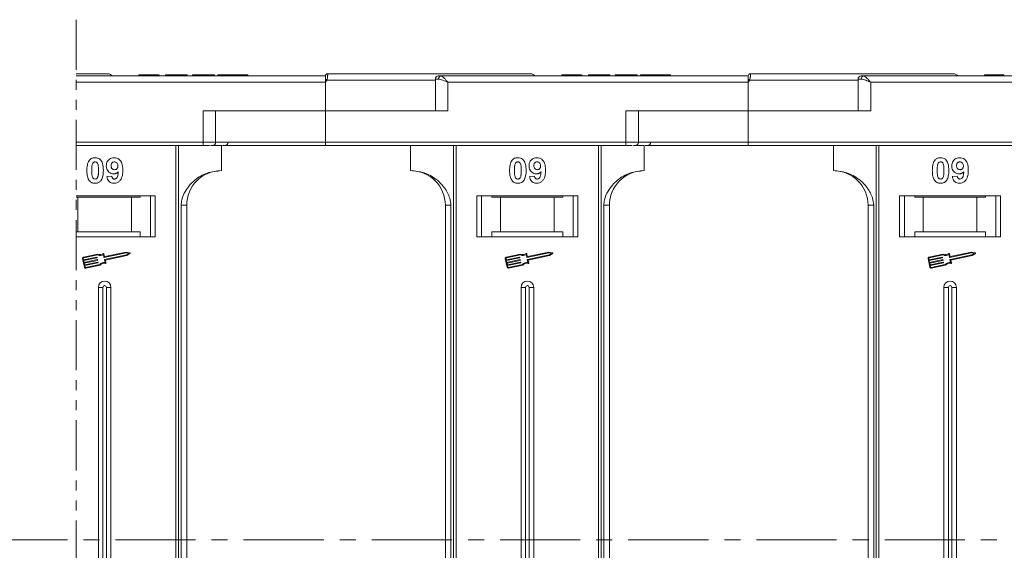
# Model space of a CAD drawing. Header units: millimetres. Extents: x 207 to 1682, y 260 to 1293.
# Tile 24 of 84: x 1153 to 1309, y 566 to 650. Entities that reach past the tile are written whole.
import ezdxf

# ---------------------------------------------------------------- set-up
doc = ezdxf.new("R2010")
doc.units = ezdxf.units.MM
doc.linetypes.add('CENTERX2', pattern=[20.32, 12.7, -2.54, 2.54, -2.54])
doc.linetypes.add('PHANTOM2', pattern=[31.75, 15.875, -3.175, 3.175, -3.175, 3.175, -3.175])

msp = doc.modelspace()

# ---------------------------------------------------------------- linework, layer by layer
at = {"color": 3, "linetype": 'PHANTOM2', "lineweight": 9, "ltscale": 0.5}
msp.add_line((1162.37, 649.741), (1162.369, 481.741), dxfattribs=at)
at = {"color": 7, "linetype": 'Continuous', "lineweight": 15}
for p, q in [((1201.889, 640.816), (1162.37, 640.816)), ((1162.37, 639.816), (1201.889, 639.816)), ((1172.325, 641.016), (1172.325, 640.816)), ((1173.869, 640.816), (1173.869, 641.016)), ((1175.421, 640.816), (1175.421, 641.016)), ((1175.53, 640.816), (1175.53, 641.016)), ((1176.555, 640.816), (1176.555, 641.016)), ((1176.555, 641.016), (1177.517, 641.016)), ((1177.517, 641.016), (1177.517, 640.816)), ((1177.517, 641.016), (1179.632, 641.016)), ((1179.632, 641.016), (1179.632, 640.816)), ((1179.632, 641.016), (1179.953, 641.016)), ((1179.953, 641.016), (1179.953, 640.816)), ((1180.786, 640.816), (1180.786, 641.016)), ((1180.786, 641.016), (1184.312, 641.016)), ((1184.312, 641.016), (1184.312, 640.816)), ((1184.825, 641.016), (1184.825, 640.816)), ((1187.204, 640.816), (1187.204, 641.016)), ((1189.568, 640.816), (1189.568, 641.016)), ((1201.889, 640.814), (1201.889, 640.816)), ((1202.123, 640.166), (1201.889, 639.816)), ((1201.889, 639.816), (1201.889, 635.316)), ((1219.3, 640.166), (1202.123, 640.166)), ((1202.239, 641.166), (1202.239, 641.166)), ((1219.3, 640.316), (1219.3, 635.316)), ((1219.81, 640.316), (1219.3, 640.316)), ((1268.889, 640.816), (1220.182, 640.816)), ((1221.3, 639.816), (1268.889, 639.816)), ((1221.3, 635.316), (1221.3, 639.816)), ((1239.325, 641.016), (1239.325, 640.816)), ((1240.869, 640.816), (1240.869, 641.016)), ((1242.421, 640.816), (1242.421, 641.016)), ((1242.53, 640.816), (1242.53, 641.016)), ((1243.555, 641.016), (1244.517, 641.016)), ((1243.555, 640.816), (1243.555, 641.016)), ((1244.517, 641.016), (1244.517, 640.816)), ((1244.517, 641.016), (1246.632, 641.016)), ((1246.632, 641.016), (1246.632, 640.816)), ((1246.632, 641.016), (1246.953, 641.016)), ((1246.953, 641.016), (1246.953, 640.816)), ((1247.786, 640.816), (1247.786, 641.016)), ((1247.786, 641.016), (1251.312, 641.016)), ((1251.312, 641.016), (1251.312, 640.816)), ((1251.825, 641.016), (1251.825, 640.816)), ((1254.204, 640.816), (1254.204, 641.016)), ((1256.568, 640.816), (1256.568, 641.016)), ((1268.889, 640.814), (1268.889, 640.816)), ((1269.123, 640.166), (1268.889, 639.816)), ((1268.889, 639.816), (1268.889, 635.316)), ((1286.3, 640.166), (1269.123, 640.166)), ((1269.239, 641.166), (1269.239, 641.166)), ((1286.3, 640.316), (1286.3, 635.316)), ((1286.81, 640.316), (1286.3, 640.316)), ((1335.889, 640.816), (1287.182, 640.816)), ((1288.3, 639.816), (1335.889, 639.816)), ((1288.3, 635.316), (1288.3, 639.816)), ((1306.325, 641.016), (1306.325, 640.816)), ((1307.869, 640.816), (1307.869, 641.016)), ((1309.421, 640.816), (1309.421, 641.016)), ((1182.477, 635.316), (1182.477, 630.316)), ((1201.889, 635.316), (1182.477, 635.316)), ((1184.477, 630.316), (1184.477, 635.316)), ((1201.889, 630.316), (1201.889, 635.316)), ((1201.889, 635.316), (1221.3, 635.316)), ((1249.477, 635.316), (1249.477, 630.316)), ((1268.889, 635.316), (1249.477, 635.316)), ((1251.477, 630.316), (1251.477, 635.316)), ((1268.889, 630.316), (1268.889, 635.316)), ((1268.889, 635.316), (1288.3, 635.316)), ((1182.477, 630.316), (1162.37, 630.316)), ((1162.37, 629.816), (1182.477, 629.816)), ((1178.177, 629.816), (1178.177, 567.316)), ((1178.596, 567.316), (1178.596, 629.816)), ((1182.477, 630.316), (1182.477, 629.816)), ((1184.477, 630.316), (1182.477, 630.316)), ((1183.684, 629.816), (1185.389, 629.816)), ((1201.889, 630.316), (1184.477, 630.316)), ((1185.389, 625.816), (1185.389, 629.816)), ((1249.477, 630.316), (1201.889, 630.316)), ((1201.889, 630.316), (1201.889, 629.816)), ((1201.889, 629.816), (1249.477, 629.816)), ((1215.389, 629.816), (1215.389, 625.816)), ((1222.182, 629.816), (1222.182, 567.316)), ((1222.601, 567.316), (1222.601, 629.816)), ((1245.177, 629.816), (1245.177, 567.316)), ((1245.596, 567.316), (1245.596, 629.816)), ((1249.477, 630.316), (1249.477, 629.816)), ((1251.477, 630.316), (1249.477, 630.316)), ((1250.684, 629.816), (1252.389, 629.816)), ((1268.889, 630.316), (1251.477, 630.316)), ((1252.389, 625.816), (1252.389, 629.816)), ((1316.477, 630.316), (1268.889, 630.316)), ((1268.889, 630.316), (1268.889, 629.816)), ((1268.889, 629.816), (1316.477, 629.816)), ((1282.389, 629.816), (1282.389, 625.816)), ((1289.182, 629.816), (1289.182, 567.316)), ((1289.601, 567.316), (1289.601, 629.816)), ((1167.248, 624.86), (1168.017, 624.944)), ((1234.248, 624.86), (1235.017, 624.944)), ((1301.248, 624.86), (1302.017, 624.944)), ((1174.889, 621.816), (1162.369, 621.816)), ((1162.369, 621.616), (1162.639, 621.616)), ((1162.639, 621.616), (1162.639, 616.116)), ((1171.139, 621.616), (1162.639, 621.616)), ((1171.139, 616.116), (1171.139, 621.616)), ((1171.139, 621.616), (1172.502, 621.616)), ((1172.502, 621.816), (1172.502, 621.616)), ((1174.139, 621.816), (1174.139, 615.316)), ((1174.889, 615.316), (1174.889, 621.816)), ((1241.889, 621.816), (1225.889, 621.816)), ((1225.889, 621.816), (1225.889, 615.316)), ((1226.639, 615.316), (1226.639, 621.816)), ((1228.275, 621.616), (1228.275, 621.816)), ((1228.275, 621.616), (1229.639, 621.616)), ((1229.639, 621.616), (1229.639, 616.116)), ((1238.139, 621.616), (1229.639, 621.616)), ((1238.139, 616.116), (1238.139, 621.616)), ((1238.139, 621.616), (1239.502, 621.616)), ((1239.502, 621.816), (1239.502, 621.616)), ((1241.139, 621.816), (1241.139, 615.316)), ((1241.889, 615.316), (1241.889, 621.816)), ((1308.889, 621.816), (1292.889, 621.816)), ((1292.889, 621.816), (1292.889, 615.316)), ((1293.639, 615.316), (1293.639, 621.816)), ((1295.275, 621.616), (1295.275, 621.816)), ((1295.275, 621.616), (1296.639, 621.616)), ((1296.639, 621.616), (1296.639, 616.116)), ((1305.139, 621.616), (1296.639, 621.616)), ((1305.139, 616.116), (1305.139, 621.616)), ((1305.139, 621.616), (1306.502, 621.616)), ((1306.502, 621.816), (1306.502, 621.616)), ((1308.139, 621.816), (1308.139, 615.316)), ((1308.889, 615.316), (1308.889, 621.816)), ((1179.003, 620.316), (1179.003, 567.316)), ((1179.889, 620.316), (1179.003, 620.316)), ((1179.889, 567.316), (1179.889, 620.316)), ((1220.889, 620.316), (1221.774, 620.316)), ((1220.889, 620.316), (1220.889, 567.316)), ((1221.774, 567.316), (1221.774, 620.316)), ((1246.003, 620.316), (1246.003, 567.316)), ((1246.889, 620.316), (1246.003, 620.316)), ((1246.889, 567.316), (1246.889, 620.316)), ((1287.889, 620.316), (1288.774, 620.316)), ((1287.889, 620.316), (1287.889, 567.316)), ((1288.774, 567.316), (1288.774, 620.316)), ((1162.639, 616.116), (1162.369, 616.116)), ((1162.369, 615.316), (1174.889, 615.316)), ((1171.139, 616.116), (1162.639, 616.116)), ((1172.502, 616.116), (1171.139, 616.116)), ((1172.502, 615.316), (1172.502, 616.116)), ((1225.889, 615.316), (1241.889, 615.316)), ((1229.639, 616.116), (1228.275, 616.116)), ((1228.275, 616.116), (1228.275, 615.316)), ((1238.139, 616.116), (1229.639, 616.116)), ((1239.502, 616.116), (1238.139, 616.116)), ((1239.502, 615.316), (1239.502, 616.116)), ((1292.889, 615.316), (1308.889, 615.316)), ((1296.639, 616.116), (1295.275, 616.116)), ((1295.275, 616.116), (1295.275, 615.316)), ((1305.139, 616.116), (1296.639, 616.116)), ((1306.502, 616.116), (1305.139, 616.116)), ((1306.502, 615.316), (1306.502, 616.116)), ((1163.392, 611.878), (1163.684, 610.499)), ((1163.507, 611.903), (1163.556, 611.673)), ((1165.807, 612.569), (1163.528, 612.087)), ((1165.795, 612.446), (1163.552, 611.972)), ((1163.556, 611.673), (1165.638, 612.113)), ((1165.663, 611.998), (1163.58, 611.558)), ((1165.673, 612.09), (1165.685, 612.033)), ((1166.781, 612.084), (1166.687, 612.528)), ((1166.872, 612.223), (1166.784, 612.639)), ((1170.277, 612.793), (1166.816, 612.062)), ((1166.889, 611.717), (1170.35, 612.448)), ((1170.276, 612.913), (1166.907, 612.201)), ((1166.999, 611.62), (1170.398, 612.338)), ((1170.878, 612.795), (1170.276, 612.913)), ((1170.719, 612.706), (1170.277, 612.793)), ((1170.35, 612.448), (1170.719, 612.706)), ((1170.398, 612.338), (1170.9, 612.689)), ((1230.392, 611.878), (1230.684, 610.499)), ((1230.507, 611.903), (1230.556, 611.673)), ((1232.807, 612.569), (1230.528, 612.087)), ((1232.795, 612.446), (1230.552, 611.972)), ((1230.556, 611.673), (1232.638, 612.113)), ((1232.663, 611.998), (1230.58, 611.558)), ((1232.673, 612.09), (1232.685, 612.033)), ((1233.781, 612.084), (1233.687, 612.528)), ((1233.872, 612.223), (1233.784, 612.639)), ((1237.277, 612.793), (1233.816, 612.062)), ((1233.889, 611.717), (1237.35, 612.448)), ((1237.276, 612.913), (1233.907, 612.201)), ((1233.999, 611.62), (1237.398, 612.338)), ((1237.878, 612.795), (1237.276, 612.913)), ((1237.719, 612.706), (1237.277, 612.793)), ((1237.35, 612.448), (1237.719, 612.706)), ((1237.398, 612.338), (1237.9, 612.689)), ((1297.392, 611.878), (1297.684, 610.499)), ((1297.507, 611.903), (1297.556, 611.673)), ((1299.807, 612.569), (1297.528, 612.087)), ((1299.795, 612.446), (1297.552, 611.972)), ((1297.556, 611.673), (1299.638, 612.113)), ((1299.663, 611.998), (1297.58, 611.558)), ((1299.673, 612.09), (1299.685, 612.033)), ((1300.781, 612.084), (1300.687, 612.528)), ((1300.872, 612.223), (1300.784, 612.639)), ((1304.277, 612.793), (1300.816, 612.062)), ((1300.889, 611.717), (1304.35, 612.448)), ((1304.276, 612.913), (1300.907, 612.201)), ((1300.999, 611.62), (1304.398, 612.338)), ((1304.878, 612.795), (1304.276, 612.913)), ((1304.719, 612.706), (1304.277, 612.793)), ((1304.35, 612.448), (1304.719, 612.706)), ((1304.398, 612.338), (1304.9, 612.689)), ((1163.58, 611.558), (1163.641, 611.271)), ((1163.641, 611.271), (1165.723, 611.711)), ((1165.748, 611.596), (1163.665, 611.156)), ((1163.665, 611.156), (1163.726, 610.868)), ((1163.726, 610.868), (1165.808, 611.308)), ((1165.833, 611.194), (1163.75, 610.754)), ((1163.75, 610.754), (1163.799, 610.524)), ((1163.868, 610.478), (1166.111, 610.952)), ((1163.892, 610.364), (1166.171, 610.845)), ((1165.758, 611.688), (1165.77, 611.631)), ((1165.843, 611.286), (1165.855, 611.228)), ((1166.96, 611.238), (1166.866, 611.682)), ((1167.093, 611.176), (1166.999, 611.62)), ((1230.58, 611.558), (1230.641, 611.271)), ((1230.641, 611.271), (1232.723, 611.711)), ((1232.748, 611.596), (1230.665, 611.156)), ((1230.665, 611.156), (1230.726, 610.868)), ((1230.726, 610.868), (1232.808, 611.308)), ((1232.833, 611.194), (1230.75, 610.754)), ((1230.75, 610.754), (1230.799, 610.524)), ((1230.868, 610.478), (1233.111, 610.952)), ((1230.892, 610.364), (1233.171, 610.845)), ((1232.758, 611.688), (1232.77, 611.631)), ((1232.843, 611.286), (1232.855, 611.228)), ((1233.96, 611.238), (1233.866, 611.682)), ((1234.093, 611.176), (1233.999, 611.62)), ((1297.58, 611.558), (1297.641, 611.271)), ((1297.641, 611.271), (1299.723, 611.711)), ((1299.748, 611.596), (1297.665, 611.156)), ((1297.665, 611.156), (1297.726, 610.868)), ((1297.726, 610.868), (1299.808, 611.308)), ((1299.833, 611.194), (1297.75, 610.754)), ((1297.75, 610.754), (1297.799, 610.524)), ((1297.868, 610.478), (1300.111, 610.952)), ((1297.892, 610.364), (1300.171, 610.845)), ((1299.758, 611.688), (1299.77, 611.631)), ((1299.843, 611.286), (1299.855, 611.228)), ((1300.96, 611.238), (1300.866, 611.682)), ((1301.093, 611.176), (1300.999, 611.62)), ((1165.889, 607.316), (1165.889, 567.316)), ((1165.889, 607.316), (1166.604, 607.316)), ((1166.604, 607.316), (1166.604, 567.316)), ((1167.174, 567.316), (1167.174, 607.316)), ((1167.889, 607.316), (1167.174, 607.316)), ((1167.889, 567.316), (1167.889, 607.316)), ((1232.889, 607.316), (1232.889, 567.316)), ((1232.889, 607.316), (1233.604, 607.316)), ((1233.604, 607.316), (1233.604, 567.316)), ((1234.174, 567.316), (1234.174, 607.316)), ((1234.889, 607.316), (1234.174, 607.316)), ((1234.889, 567.316), (1234.889, 607.316)), ((1299.889, 607.316), (1299.889, 567.316)), ((1299.889, 607.316), (1300.604, 607.316)), ((1300.604, 607.316), (1300.604, 567.316)), ((1301.174, 567.316), (1301.174, 607.316)), ((1301.889, 607.316), (1301.174, 607.316)), ((1301.889, 567.316), (1301.889, 607.316)), ((1165.889, 567.316), (1165.889, 527.316)), ((1166.604, 567.316), (1166.604, 527.316)), ((1167.174, 527.316), (1167.174, 567.316)), ((1167.889, 527.316), (1167.889, 567.316)), ((1178.177, 567.316), (1178.177, 504.816)), ((1178.596, 504.816), (1178.596, 567.316)), ((1179.003, 567.316), (1179.003, 514.316)), ((1179.889, 514.316), (1179.889, 567.316)), ((1220.889, 567.316), (1220.889, 514.316)), ((1221.774, 514.316), (1221.774, 567.316)), ((1222.182, 567.316), (1222.182, 504.816)), ((1222.601, 504.816), (1222.601, 567.316)), ((1232.889, 567.316), (1232.889, 527.316)), ((1233.604, 567.316), (1233.604, 527.316)), ((1234.174, 527.316), (1234.174, 567.316)), ((1234.889, 527.316), (1234.889, 567.316)), ((1245.177, 567.316), (1245.177, 504.816)), ((1245.596, 504.816), (1245.596, 567.316)), ((1246.003, 567.316), (1246.003, 514.316)), ((1246.889, 514.316), (1246.889, 567.316)), ((1287.889, 567.316), (1287.889, 514.316)), ((1288.774, 514.316), (1288.774, 567.316)), ((1289.182, 567.316), (1289.182, 504.816)), ((1289.601, 504.816), (1289.601, 567.316)), ((1299.889, 567.316), (1299.889, 527.316)), ((1300.604, 567.316), (1300.604, 527.316)), ((1301.174, 527.316), (1301.174, 567.316)), ((1301.889, 527.316), (1301.889, 567.316))]:
    msp.add_line(p, q, dxfattribs=at)
at = {"color": 1, "linetype": 'CENTERX2', "lineweight": 13}
msp.add_line((1506.419, 567.316), (668.336, 567.316), dxfattribs=at)
at = {"color": 7, "linetype": 'Continuous', "lineweight": 15}
for centre, radius, start, end in [((1167.389, 640.166), 1, 41.2946, 90), ((1202.239, 640.816), 0.35, 89.99809, 179.99959), ((1166.345, 573.238), 75.89, 61.87179, 62.07191), ((1219.8, 640.316), 0.5, 90, 180), ((1220.257, 640.371), 0.451, 99.5202, 187.08135), ((1234.389, 640.166), 1, 41.2946, 90), ((1269.239, 640.816), 0.35, 89.99809, 179.99959), ((1233.345, 573.238), 75.89, 61.87179, 62.07191), ((1286.8, 640.316), 0.5, 90, 180), ((1287.257, 640.371), 0.451, 99.5202, 187.08135), ((1301.389, 640.166), 1, 41.2946, 90), ((1183.977, 630.316), 0.5, 270, 0), ((1185.96, 630.316), 0.5, 270, 0), ((1250.977, 630.316), 0.5, 270, 0), ((1252.96, 630.316), 0.5, 270, 0), ((1185.389, 620.316), 5.5, 90, 180), ((1215.389, 620.316), 5.5, 0, 90), ((1252.389, 620.316), 5.5, 90, 180), ((1282.389, 620.316), 5.5, 0, 90), ((1163.565, 611.915), 0.176, 101.9297, 191.9297), ((1163.565, 611.915), 0.0587, 101.9297, 191.9297), ((1165.644, 612.084), 0.0294, 11.9297, 101.9297), ((1165.657, 612.027), 0.0294, 281.9297, 11.9297), ((1166.16, 613.367), 0.99, 248.37041, 302.16635), ((1166.16, 613.367), 0.873, 246.11204, 307.44471), ((1166.727, 612.627), 0.0587, 11.9297, 127.44471), ((1166.81, 612.09), 0.0294, 191.9297, 281.9297), ((1166.901, 612.229), 0.0294, 191.9297, 281.9297), ((1170.866, 612.737), 0.0587, 304.95116, 78.90824), ((1230.565, 611.915), 0.176, 101.9297, 191.9297), ((1230.565, 611.915), 0.0587, 101.9297, 191.9297), ((1232.644, 612.084), 0.0294, 11.9297, 101.9297), ((1232.657, 612.027), 0.0294, 281.9297, 11.9297), ((1233.16, 613.367), 0.99, 248.37041, 302.16635), ((1233.16, 613.367), 0.873, 246.11204, 307.44471), ((1233.727, 612.627), 0.0587, 11.9297, 127.44471), ((1233.81, 612.09), 0.0294, 191.9297, 281.9297), ((1233.901, 612.229), 0.0294, 191.9297, 281.9297), ((1237.866, 612.737), 0.0587, 304.95116, 78.90824), ((1297.565, 611.915), 0.176, 101.9297, 191.9297), ((1297.565, 611.915), 0.0587, 101.9297, 191.9297), ((1299.644, 612.084), 0.0294, 11.9297, 101.9297), ((1299.657, 612.027), 0.0294, 281.9297, 11.9297), ((1300.16, 613.367), 0.99, 248.37041, 302.16635), ((1300.16, 613.367), 0.873, 246.11204, 307.44471), ((1300.727, 612.627), 0.0587, 11.9297, 127.44471), ((1300.81, 612.09), 0.0294, 191.9297, 281.9297), ((1300.901, 612.229), 0.0294, 191.9297, 281.9297), ((1304.866, 612.737), 0.0587, 304.95116, 78.90824), ((1163.856, 610.536), 0.176, 191.9297, 281.9297), ((1163.856, 610.536), 0.0587, 191.9297, 281.9297), ((1165.729, 611.682), 0.0294, 11.9297, 101.9297), ((1165.741, 611.624), 0.0294, 281.9297, 11.9297), ((1165.814, 611.28), 0.0294, 11.9297, 101.9297), ((1165.826, 611.222), 0.0294, 281.9297, 11.9297), ((1166.817, 610.258), 0.99, 81.69305, 135.48899), ((1166.817, 610.258), 0.873, 76.41469, 137.74736), ((1166.895, 611.688), 0.0294, 101.9297, 191.9297), ((1167.036, 611.164), 0.0587, 256.41469, 11.9297), ((1230.856, 610.536), 0.176, 191.9297, 281.9297), ((1230.856, 610.536), 0.0587, 191.9297, 281.9297), ((1232.729, 611.682), 0.0294, 11.9297, 101.9297), ((1232.741, 611.624), 0.0294, 281.9297, 11.9297), ((1232.814, 611.28), 0.0294, 11.9297, 101.9297), ((1232.826, 611.222), 0.0294, 281.9297, 11.9297), ((1233.817, 610.258), 0.99, 81.69305, 135.48899), ((1233.817, 610.258), 0.873, 76.41469, 137.74736), ((1233.895, 611.688), 0.0294, 101.9297, 191.9297), ((1234.036, 611.164), 0.0587, 256.41469, 11.9297), ((1297.856, 610.536), 0.176, 191.9297, 281.9297), ((1297.856, 610.536), 0.0587, 191.9297, 281.9297), ((1299.729, 611.682), 0.0294, 11.9297, 101.9297), ((1299.741, 611.624), 0.0294, 281.9297, 11.9297), ((1299.814, 611.28), 0.0294, 11.9297, 101.9297), ((1299.826, 611.222), 0.0294, 281.9297, 11.9297), ((1300.817, 610.258), 0.99, 81.69305, 135.48899), ((1300.817, 610.258), 0.873, 76.41469, 137.74736), ((1300.895, 611.688), 0.0294, 101.9297, 191.9297), ((1301.036, 611.164), 0.0587, 256.41469, 11.9297), ((1166.889, 607.316), 1, 0, 180), ((1166.889, 607.316), 0.285, 0, 180), ((1233.889, 607.316), 1, 0, 180), ((1233.889, 607.316), 0.285, 0, 180), ((1300.889, 607.316), 1, 0, 180), ((1300.889, 607.316), 0.285, 0, 180)]:
    msp.add_arc(centre, radius, start, end, dxfattribs=at)
for points, knots in [([(1167.389, 641.166), (1167.343, 641.166), (1167.249, 641.166), (1166.478, 641.166), (1165.312, 641.166), (1163.895, 641.166), (1162.88, 641.166), (1162.37, 641.166)], [0, 0, 0, 0, 0.0777263, 0.15782402, 0.24013536, 0.30445442, 0.36105199, 0.36105199, 0.36105199, 0.36105199]), ([(1173.869, 641.016), (1173.735, 641.016), (1173.431, 641.016), (1172.98, 641.016), (1172.621, 641.016), (1172.366, 641.016), (1172.341, 641.016), (1172.325, 641.016)], [0, 0, 0, 0, 0.1552919, 0.3531453, 0.543243, 0.704067, 1, 1, 1, 1]), ([(1175.421, 641.016), (1175.367, 641.016), (1175.259, 641.016), (1174.955, 641.016), (1174.49, 641.016), (1174.103, 641.016), (1173.869, 641.016)], [0, 0, 0, 0, 0.2064605, 0.4135145, 0.6452106, 1, 1, 1, 1]), ([(1187.204, 641.016), (1187.07, 641.016), (1186.666, 641.016), (1186.006, 641.016), (1185.384, 641.016), (1184.959, 641.016), (1184.834, 641.016), (1184.826, 641.016), (1184.825, 641.016)], [0, 0, 0, 0, 0.1021706, 0.3092201, 0.51365, 0.6922749, 0.9324126, 1, 1, 1, 1]), ([(1189.568, 641.016), (1189.565, 641.016), (1189.554, 641.016), (1189.412, 641.016), (1189.021, 641.016), (1188.447, 641.016), (1187.807, 641.016), (1187.386, 641.016), (1187.204, 641.016)], [0, 0, 0, 0, 0.1018882, 0.3073435, 0.4929627, 0.6786474, 0.8607914, 1, 1, 1, 1]), ([(1201.889, 640.29), (1201.889, 640.383), (1201.889, 640.568), (1201.889, 640.729), (1201.889, 640.76), (1201.889, 640.769)], [0, 0, 0, 0, 0.412717, 0.8254516, 1, 1, 1, 1]), ([(1202.239, 641.166), (1202.239, 641.158), (1202.24, 641.145), (1202.239, 641.042), (1202.237, 640.897), (1202.225, 640.713), (1202.206, 640.531), (1202.176, 640.344), (1202.14, 640.222), (1202.123, 640.166)], [0, 0, 0, 0, 0.1718456, 0.312445, 0.4991009, 0.6298393, 0.7575038, 0.8890244, 1, 1, 1, 1]), ([(1234.389, 641.166), (1234.343, 641.166), (1234.249, 641.166), (1233.478, 641.166), (1232.312, 641.166), (1230.841, 641.166), (1229.193, 641.166), (1227.253, 641.166), (1224.297, 641.166), (1220.863, 641.166), (1217.086, 641.166), (1213.85, 641.166), (1210.206, 641.166), (1206.217, 641.166), (1203.552, 641.166), (1202.239, 641.166)], [0, 0, 0, 0, 0.0777263, 0.157824, 0.2401354, 0.3044544, 0.368763, 0.4344301, 0.5000865, 0.631237, 0.695556, 0.7598647, 0.8421852, 0.9222807, 1, 1, 1, 1]), ([(1221.3, 639.816), (1221.031, 639.932), (1220.613, 640.112), (1220.114, 640.284), (1219.905, 640.306), (1219.81, 640.316)], [0, 0, 0, 0, 0.49841293, 0.77292805, 1, 1, 1, 1]), ([(1220.182, 640.816), (1220.25, 640.799), (1220.394, 640.763), (1220.673, 640.513), (1220.983, 640.183), (1221.194, 639.938), (1221.3, 639.816)], [0, 0, 0, 0, 0.2343588, 0.4982155, 0.7484812, 1, 1, 1, 1]), ([(1240.869, 641.016), (1240.735, 641.016), (1240.431, 641.016), (1239.98, 641.016), (1239.621, 641.016), (1239.366, 641.016), (1239.341, 641.016), (1239.325, 641.016)], [0, 0, 0, 0, 0.1552919, 0.3531453, 0.543243, 0.704067, 1, 1, 1, 1]), ([(1242.421, 641.016), (1242.367, 641.016), (1242.259, 641.016), (1241.955, 641.016), (1241.49, 641.016), (1241.103, 641.016), (1240.869, 641.016)], [0, 0, 0, 0, 0.2064605, 0.4135145, 0.6452106, 1, 1, 1, 1]), ([(1254.204, 641.016), (1254.07, 641.016), (1253.666, 641.016), (1253.006, 641.016), (1252.384, 641.016), (1251.959, 641.016), (1251.834, 641.016), (1251.826, 641.016), (1251.825, 641.016)], [0, 0, 0, 0, 0.1021706, 0.3092201, 0.51365, 0.6922749, 0.9324126, 1, 1, 1, 1]), ([(1256.568, 641.016), (1256.565, 641.016), (1256.554, 641.016), (1256.412, 641.016), (1256.021, 641.016), (1255.447, 641.016), (1254.807, 641.016), (1254.386, 641.016), (1254.204, 641.016)], [0, 0, 0, 0, 0.1018882, 0.3073435, 0.4929627, 0.6786474, 0.8607914, 1, 1, 1, 1]), ([(1268.889, 640.29), (1268.889, 640.383), (1268.889, 640.568), (1268.889, 640.729), (1268.889, 640.76), (1268.889, 640.769)], [0, 0, 0, 0, 0.412717, 0.8254516, 1, 1, 1, 1]), ([(1269.239, 641.166), (1269.239, 641.158), (1269.24, 641.145), (1269.239, 641.042), (1269.237, 640.897), (1269.225, 640.713), (1269.206, 640.531), (1269.176, 640.344), (1269.14, 640.222), (1269.123, 640.166)], [0, 0, 0, 0, 0.1718456, 0.312445, 0.4991009, 0.6298393, 0.7575038, 0.8890244, 1, 1, 1, 1]), ([(1301.389, 641.166), (1301.343, 641.166), (1301.249, 641.166), (1300.478, 641.166), (1299.312, 641.166), (1297.841, 641.166), (1296.193, 641.166), (1294.253, 641.166), (1291.297, 641.166), (1287.863, 641.166), (1284.086, 641.166), (1280.85, 641.166), (1277.206, 641.166), (1273.217, 641.166), (1270.552, 641.166), (1269.239, 641.166)], [0, 0, 0, 0, 0.0777263, 0.157824, 0.2401354, 0.3044544, 0.368763, 0.4344301, 0.5000865, 0.631237, 0.695556, 0.7598647, 0.8421852, 0.9222807, 1, 1, 1, 1]), ([(1288.3, 639.816), (1288.031, 639.932), (1287.613, 640.112), (1287.114, 640.284), (1286.905, 640.306), (1286.81, 640.316)], [0, 0, 0, 0, 0.49841293, 0.77292805, 1, 1, 1, 1]), ([(1287.182, 640.816), (1287.25, 640.799), (1287.394, 640.763), (1287.673, 640.513), (1287.983, 640.183), (1288.194, 639.938), (1288.3, 639.816)], [0, 0, 0, 0, 0.2343588, 0.4982155, 0.7484812, 1, 1, 1, 1]), ([(1307.869, 641.016), (1307.735, 641.016), (1307.431, 641.016), (1306.98, 641.016), (1306.621, 641.016), (1306.366, 641.016), (1306.341, 641.016), (1306.325, 641.016)], [0, 0, 0, 0, 0.1552919, 0.3531453, 0.543243, 0.704067, 1, 1, 1, 1]), ([(1309.421, 641.016), (1309.367, 641.016), (1309.259, 641.016), (1308.955, 641.016), (1308.49, 641.016), (1308.103, 641.016), (1307.869, 641.016)], [0, 0, 0, 0, 0.2064605, 0.4135145, 0.6452106, 1, 1, 1, 1]), ([(1182.477, 629.816), (1182.62, 629.816), (1182.913, 629.816), (1183.275, 629.816), (1183.445, 629.816), (1183.509, 629.816)], [0, 0, 0, 0, 0.3748158, 0.7664972, 1, 1, 1, 1]), ([(1185.564, 629.816), (1185.943, 629.816), (1187.274, 629.816), (1190.012, 629.816), (1193.736, 629.816), (1197.823, 629.816), (1200.547, 629.816), (1201.889, 629.816)], [0, 0, 0, 0, 0.0775639, 0.2725886, 0.5220201, 0.7646589, 1, 1, 1, 1]), ([(1249.477, 629.816), (1249.62, 629.816), (1249.913, 629.816), (1250.275, 629.816), (1250.445, 629.816), (1250.509, 629.816)], [0, 0, 0, 0, 0.3748158, 0.7664972, 1, 1, 1, 1]), ([(1252.564, 629.816), (1252.943, 629.816), (1254.274, 629.816), (1257.012, 629.816), (1260.736, 629.816), (1264.823, 629.816), (1267.547, 629.816), (1268.889, 629.816)], [0, 0, 0, 0, 0.0775633, 0.2725881, 0.5220198, 0.7646587, 1, 1, 1, 1]), ([(1164.068, 625.843), (1164.071, 625.976), (1164.076, 626.28), (1164.148, 626.809), (1164.288, 627.231), (1164.447, 627.438), (1164.464, 627.461)], [0, 0, 0, 0, 0.2367308, 0.5375555, 0.9496679, 1, 1, 1, 1]), ([(1164.464, 627.461), (1164.508, 627.511), (1164.599, 627.613), (1164.768, 627.728), (1164.956, 627.811), (1165.125, 627.849), (1165.267, 627.864), (1165.34, 627.866), (1165.376, 627.867)], [0, 0, 0, 0, 0.1937762, 0.3936, 0.5878635, 0.7889077, 0.894169, 1, 1, 1, 1]), ([(1165.376, 627.867), (1165.511, 627.857), (1165.783, 627.836), (1166.136, 627.638), (1166.407, 627.344), (1166.659, 626.744), (1166.673, 626.221), (1166.684, 625.835)], [0, 0, 0, 0, 0.147566, 0.2966882, 0.4312776, 0.580404, 1, 1, 1, 1]), ([(1167.145, 626.562), (1167.153, 626.697), (1167.168, 626.967), (1167.335, 627.347), (1167.615, 627.643), (1167.986, 627.837), (1168.261, 627.857), (1168.403, 627.867)], [0, 0, 0, 0, 0.1979267, 0.3977284, 0.5974133, 0.7905838, 1, 1, 1, 1]), ([(1168.403, 627.867), (1168.539, 627.856), (1168.81, 627.835), (1169.17, 627.633), (1169.462, 627.327), (1169.702, 626.793), (1169.756, 626.283), (1169.76, 625.928), (1169.761, 625.869)], [0, 0, 0, 0, 0.148288, 0.2977445, 0.4437132, 0.6077915, 0.9347078, 1, 1, 1, 1]), ([(1231.068, 625.843), (1231.071, 625.976), (1231.076, 626.28), (1231.148, 626.809), (1231.288, 627.231), (1231.447, 627.438), (1231.464, 627.461)], [0, 0, 0, 0, 0.2367308, 0.5375555, 0.9496679, 1, 1, 1, 1]), ([(1231.464, 627.461), (1231.508, 627.511), (1231.599, 627.613), (1231.768, 627.728), (1231.956, 627.811), (1232.125, 627.849), (1232.267, 627.864), (1232.34, 627.866), (1232.376, 627.867)], [0, 0, 0, 0, 0.1937762, 0.3936, 0.5878635, 0.7889077, 0.894169, 1, 1, 1, 1]), ([(1232.376, 627.867), (1232.511, 627.857), (1232.783, 627.836), (1233.136, 627.638), (1233.407, 627.344), (1233.659, 626.744), (1233.673, 626.221), (1233.684, 625.835)], [0, 0, 0, 0, 0.147566, 0.2966882, 0.4312776, 0.580404, 1, 1, 1, 1]), ([(1234.145, 626.562), (1234.153, 626.697), (1234.168, 626.967), (1234.335, 627.347), (1234.615, 627.643), (1234.986, 627.837), (1235.261, 627.857), (1235.403, 627.867)], [0, 0, 0, 0, 0.1979267, 0.3977284, 0.5974133, 0.7905838, 1, 1, 1, 1]), ([(1235.403, 627.867), (1235.539, 627.856), (1235.81, 627.835), (1236.17, 627.633), (1236.462, 627.327), (1236.702, 626.793), (1236.756, 626.283), (1236.76, 625.928), (1236.761, 625.869)], [0, 0, 0, 0, 0.148288, 0.2977445, 0.4437132, 0.6077915, 0.9347078, 1, 1, 1, 1]), ([(1298.068, 625.843), (1298.071, 625.976), (1298.076, 626.28), (1298.148, 626.809), (1298.288, 627.231), (1298.447, 627.438), (1298.464, 627.461)], [0, 0, 0, 0, 0.2367308, 0.5375555, 0.9496679, 1, 1, 1, 1]), ([(1298.464, 627.461), (1298.508, 627.511), (1298.599, 627.613), (1298.768, 627.728), (1298.956, 627.811), (1299.125, 627.849), (1299.267, 627.864), (1299.34, 627.866), (1299.376, 627.867)], [0, 0, 0, 0, 0.1937762, 0.3936, 0.5878635, 0.7889077, 0.894169, 1, 1, 1, 1]), ([(1299.376, 627.867), (1299.511, 627.857), (1299.783, 627.836), (1300.136, 627.638), (1300.407, 627.344), (1300.659, 626.744), (1300.673, 626.221), (1300.684, 625.835)], [0, 0, 0, 0, 0.147566, 0.2966882, 0.4312776, 0.580404, 1, 1, 1, 1]), ([(1301.145, 626.562), (1301.153, 626.697), (1301.168, 626.967), (1301.335, 627.347), (1301.615, 627.643), (1301.986, 627.837), (1302.261, 627.857), (1302.403, 627.867)], [0, 0, 0, 0, 0.1979267, 0.3977284, 0.5974133, 0.7905838, 1, 1, 1, 1]), ([(1302.403, 627.867), (1302.539, 627.856), (1302.81, 627.835), (1303.17, 627.633), (1303.462, 627.327), (1303.702, 626.793), (1303.756, 626.283), (1303.76, 625.928), (1303.761, 625.869)], [0, 0, 0, 0, 0.148288, 0.2977445, 0.4437132, 0.6077915, 0.9347078, 1, 1, 1, 1]), ([(1164.461, 624.227), (1164.422, 624.281), (1164.342, 624.39), (1164.234, 624.627), (1164.144, 624.935), (1164.094, 625.272), (1164.072, 625.576), (1164.069, 625.754), (1164.068, 625.843)], [0, 0, 0, 0, 0.11844057, 0.2393457, 0.45959323, 0.68492476, 0.84223987, 1, 1, 1, 1]), ([(1164.838, 625.843), (1164.838, 625.91), (1164.839, 626.043), (1164.845, 626.223), (1164.855, 626.385), (1164.869, 626.526), (1164.888, 626.668), (1164.911, 626.761), (1164.923, 626.808)], [0, 0, 0, 0, 0.2059417, 0.4119594, 0.558149, 0.7045024, 0.8518015, 1, 1, 1, 1]), ([(1165.376, 624.482), (1165.308, 624.49), (1165.197, 624.504), (1165.069, 624.592), (1164.965, 624.744), (1164.872, 625.019), (1164.844, 625.409), (1164.84, 625.698), (1164.838, 625.843)], [0, 0, 0, 0, 0.1253702, 0.2022903, 0.2791788, 0.4647576, 0.7305818, 1, 1, 1, 1]), ([(1164.923, 626.808), (1164.947, 626.877), (1164.985, 626.989), (1165.093, 627.115), (1165.217, 627.181), (1165.316, 627.198), (1165.37, 627.2), (1165.376, 627.2)], [0, 0, 0, 0, 0.33480351, 0.54256063, 0.75038199, 0.9707212, 1, 1, 1, 1]), ([(1165.376, 627.2), (1165.433, 627.195), (1165.535, 627.185), (1165.667, 627.108), (1165.78, 626.961), (1165.876, 626.686), (1165.91, 626.294), (1165.913, 625.994), (1165.914, 625.843)], [0, 0, 0, 0, 0.10461361, 0.18881412, 0.27351189, 0.44412695, 0.71948087, 1, 1, 1, 1]), ([(1165.914, 625.843), (1165.914, 625.776), (1165.913, 625.643), (1165.907, 625.462), (1165.897, 625.3), (1165.883, 625.158), (1165.864, 625.015), (1165.841, 624.922), (1165.829, 624.875)], [0, 0, 0, 0, 0.2052705, 0.4106164, 0.5571497, 0.7038442, 0.8514711, 1, 1, 1, 1]), ([(1166.684, 625.835), (1166.681, 625.701), (1166.676, 625.398), (1166.606, 624.879), (1166.467, 624.459), (1166.311, 624.252), (1166.288, 624.222)], [0, 0, 0, 0, 0.2372812, 0.5385907, 0.9326774, 1, 1, 1, 1]), ([(1168.327, 625.303), (1168.191, 625.315), (1167.919, 625.34), (1167.568, 625.556), (1167.301, 625.862), (1167.163, 626.216), (1167.15, 626.458), (1167.145, 626.562)], [0, 0, 0, 0, 0.2101886, 0.42177326, 0.62360346, 0.83703437, 1, 1, 1, 1]), ([(1167.914, 626.602), (1167.918, 626.688), (1167.925, 626.827), (1167.999, 627.006), (1168.109, 627.113), (1168.252, 627.187), (1168.359, 627.195), (1168.418, 627.2)], [0, 0, 0, 0, 0.29132017, 0.46553926, 0.64163153, 0.79866396, 1, 1, 1, 1]), ([(1168.457, 625.969), (1168.389, 625.975), (1168.263, 625.986), (1168.1, 626.08), (1167.989, 626.211), (1167.924, 626.392), (1167.918, 626.523), (1167.914, 626.602)], [0, 0, 0, 0, 0.2139369, 0.3980753, 0.5830907, 0.7516657, 1, 1, 1, 1]), ([(1169.761, 625.869), (1169.758, 625.736), (1169.749, 625.335), (1169.658, 624.779), (1169.38, 624.27), (1169.033, 623.968), (1168.663, 623.83), (1168.43, 623.819), (1168.346, 623.816)], [0, 0, 0, 0, 0.1423372, 0.4291269, 0.5899433, 0.7512055, 0.9098946, 1, 1, 1, 1]), ([(1168.418, 627.2), (1168.486, 627.193), (1168.623, 627.179), (1168.797, 627.062), (1168.926, 626.904), (1168.983, 626.721), (1168.989, 626.601), (1168.991, 626.545)], [0, 0, 0, 0, 0.2079545, 0.4204057, 0.6273197, 0.8277075, 1, 1, 1, 1]), ([(1168.991, 626.545), (1168.987, 626.465), (1168.979, 626.332), (1168.893, 626.164), (1168.772, 626.054), (1168.623, 625.98), (1168.512, 625.973), (1168.457, 625.969)], [0, 0, 0, 0, 0.2673945, 0.4472142, 0.6271221, 0.8130653, 1, 1, 1, 1]), ([(1185.389, 625.816), (1184.629, 625.739), (1183.109, 625.586), (1181.087, 624.397), (1179.755, 622.846), (1179.095, 621.402), (1179.028, 620.61), (1179.003, 620.316)], [0, 0, 0, 0, 0.2490962, 0.4982428, 0.745205, 0.90541, 1, 1, 1, 1]), ([(1221.774, 620.316), (1221.731, 620.706), (1221.619, 621.705), (1220.796, 623.159), (1219.426, 624.572), (1217.56, 625.609), (1216.11, 625.747), (1215.389, 625.816)], [0, 0, 0, 0, 0.12571337, 0.32127574, 0.5244662, 0.76348402, 1, 1, 1, 1]), ([(1231.461, 624.227), (1231.422, 624.281), (1231.342, 624.39), (1231.234, 624.627), (1231.144, 624.935), (1231.094, 625.272), (1231.072, 625.576), (1231.069, 625.754), (1231.068, 625.843)], [0, 0, 0, 0, 0.11844057, 0.2393457, 0.45959323, 0.68492476, 0.84223987, 1, 1, 1, 1]), ([(1231.838, 625.843), (1231.838, 625.91), (1231.839, 626.043), (1231.845, 626.223), (1231.855, 626.385), (1231.869, 626.526), (1231.888, 626.668), (1231.911, 626.761), (1231.923, 626.808)], [0, 0, 0, 0, 0.2059417, 0.4119594, 0.558149, 0.7045024, 0.8518015, 1, 1, 1, 1]), ([(1232.376, 624.482), (1232.308, 624.49), (1232.197, 624.504), (1232.069, 624.592), (1231.965, 624.744), (1231.872, 625.019), (1231.844, 625.409), (1231.84, 625.698), (1231.838, 625.843)], [0, 0, 0, 0, 0.1253702, 0.2022903, 0.2791788, 0.4647576, 0.7305818, 1, 1, 1, 1]), ([(1231.923, 626.808), (1231.947, 626.877), (1231.985, 626.989), (1232.093, 627.115), (1232.217, 627.181), (1232.316, 627.198), (1232.37, 627.2), (1232.376, 627.2)], [0, 0, 0, 0, 0.33480351, 0.54256063, 0.75038199, 0.9707212, 1, 1, 1, 1]), ([(1232.376, 627.2), (1232.433, 627.195), (1232.535, 627.185), (1232.667, 627.108), (1232.78, 626.961), (1232.876, 626.686), (1232.91, 626.294), (1232.913, 625.994), (1232.914, 625.843)], [0, 0, 0, 0, 0.10461361, 0.18881412, 0.27351189, 0.44412695, 0.71948087, 1, 1, 1, 1]), ([(1232.914, 625.843), (1232.914, 625.776), (1232.913, 625.643), (1232.907, 625.462), (1232.897, 625.3), (1232.883, 625.158), (1232.864, 625.015), (1232.841, 624.922), (1232.829, 624.875)], [0, 0, 0, 0, 0.2052705, 0.4106164, 0.5571497, 0.7038442, 0.8514711, 1, 1, 1, 1]), ([(1233.684, 625.835), (1233.681, 625.701), (1233.676, 625.398), (1233.606, 624.879), (1233.467, 624.459), (1233.311, 624.252), (1233.288, 624.222)], [0, 0, 0, 0, 0.2372812, 0.5385907, 0.9326774, 1, 1, 1, 1]), ([(1235.327, 625.303), (1235.191, 625.315), (1234.919, 625.34), (1234.568, 625.556), (1234.301, 625.862), (1234.163, 626.216), (1234.15, 626.458), (1234.145, 626.562)], [0, 0, 0, 0, 0.2101886, 0.42177326, 0.62360346, 0.83703437, 1, 1, 1, 1]), ([(1234.914, 626.602), (1234.918, 626.688), (1234.925, 626.827), (1234.999, 627.006), (1235.109, 627.113), (1235.252, 627.187), (1235.359, 627.195), (1235.418, 627.2)], [0, 0, 0, 0, 0.29132017, 0.46553926, 0.64163153, 0.79866396, 1, 1, 1, 1]), ([(1235.457, 625.969), (1235.389, 625.975), (1235.263, 625.986), (1235.1, 626.08), (1234.989, 626.211), (1234.924, 626.392), (1234.918, 626.523), (1234.914, 626.602)], [0, 0, 0, 0, 0.2139369, 0.3980753, 0.5830907, 0.7516657, 1, 1, 1, 1]), ([(1236.761, 625.869), (1236.758, 625.736), (1236.749, 625.335), (1236.658, 624.779), (1236.38, 624.27), (1236.033, 623.968), (1235.663, 623.83), (1235.43, 623.819), (1235.346, 623.816)], [0, 0, 0, 0, 0.1423372, 0.4291269, 0.5899433, 0.7512055, 0.9098946, 1, 1, 1, 1]), ([(1235.418, 627.2), (1235.486, 627.193), (1235.623, 627.179), (1235.797, 627.062), (1235.926, 626.904), (1235.983, 626.721), (1235.989, 626.601), (1235.991, 626.545)], [0, 0, 0, 0, 0.2079545, 0.4204057, 0.6273197, 0.8277075, 1, 1, 1, 1]), ([(1235.991, 626.545), (1235.987, 626.465), (1235.979, 626.332), (1235.893, 626.164), (1235.772, 626.054), (1235.623, 625.98), (1235.512, 625.973), (1235.457, 625.969)], [0, 0, 0, 0, 0.2673945, 0.4472142, 0.6271221, 0.8130653, 1, 1, 1, 1]), ([(1252.389, 625.816), (1251.629, 625.739), (1250.109, 625.586), (1248.087, 624.397), (1246.755, 622.846), (1246.095, 621.402), (1246.028, 620.61), (1246.003, 620.316)], [0, 0, 0, 0, 0.2490962, 0.4982428, 0.745205, 0.90541, 1, 1, 1, 1]), ([(1288.774, 620.316), (1288.731, 620.706), (1288.619, 621.705), (1287.796, 623.159), (1286.426, 624.572), (1284.56, 625.609), (1283.11, 625.747), (1282.389, 625.816)], [0, 0, 0, 0, 0.1257134, 0.3212757, 0.5244662, 0.763484, 1, 1, 1, 1]), ([(1298.461, 624.227), (1298.422, 624.281), (1298.342, 624.39), (1298.234, 624.627), (1298.144, 624.935), (1298.094, 625.272), (1298.072, 625.576), (1298.069, 625.754), (1298.068, 625.843)], [0, 0, 0, 0, 0.11844057, 0.2393457, 0.45959323, 0.68492476, 0.84223987, 1, 1, 1, 1]), ([(1298.838, 625.843), (1298.838, 625.91), (1298.839, 626.043), (1298.845, 626.223), (1298.855, 626.385), (1298.869, 626.526), (1298.888, 626.668), (1298.911, 626.761), (1298.923, 626.808)], [0, 0, 0, 0, 0.2059417, 0.4119594, 0.558149, 0.7045024, 0.8518015, 1, 1, 1, 1]), ([(1299.376, 624.482), (1299.308, 624.49), (1299.197, 624.504), (1299.069, 624.592), (1298.965, 624.744), (1298.872, 625.019), (1298.844, 625.409), (1298.84, 625.698), (1298.838, 625.843)], [0, 0, 0, 0, 0.1253702, 0.2022903, 0.2791788, 0.4647576, 0.7305818, 1, 1, 1, 1]), ([(1298.923, 626.808), (1298.947, 626.877), (1298.985, 626.989), (1299.093, 627.115), (1299.217, 627.181), (1299.316, 627.198), (1299.37, 627.2), (1299.376, 627.2)], [0, 0, 0, 0, 0.3348035, 0.5425606, 0.750382, 0.9707212, 1, 1, 1, 1]), ([(1299.376, 627.2), (1299.433, 627.195), (1299.535, 627.185), (1299.667, 627.108), (1299.78, 626.961), (1299.876, 626.686), (1299.91, 626.294), (1299.913, 625.994), (1299.914, 625.843)], [0, 0, 0, 0, 0.10461361, 0.18881412, 0.27351189, 0.44412695, 0.71948087, 1, 1, 1, 1]), ([(1299.914, 625.843), (1299.914, 625.776), (1299.913, 625.643), (1299.907, 625.462), (1299.897, 625.3), (1299.883, 625.158), (1299.864, 625.015), (1299.841, 624.922), (1299.829, 624.875)], [0, 0, 0, 0, 0.2052705, 0.4106164, 0.5571497, 0.7038442, 0.8514711, 1, 1, 1, 1]), ([(1300.684, 625.835), (1300.681, 625.701), (1300.676, 625.398), (1300.606, 624.879), (1300.467, 624.459), (1300.311, 624.252), (1300.288, 624.222)], [0, 0, 0, 0, 0.2372812, 0.5385907, 0.9326774, 1, 1, 1, 1]), ([(1302.327, 625.303), (1302.191, 625.315), (1301.919, 625.34), (1301.568, 625.556), (1301.301, 625.862), (1301.163, 626.216), (1301.15, 626.458), (1301.145, 626.562)], [0, 0, 0, 0, 0.2101886, 0.42177326, 0.62360346, 0.83703437, 1, 1, 1, 1]), ([(1301.914, 626.602), (1301.918, 626.688), (1301.925, 626.827), (1301.999, 627.006), (1302.109, 627.113), (1302.252, 627.187), (1302.359, 627.195), (1302.418, 627.2)], [0, 0, 0, 0, 0.2913202, 0.4655393, 0.6416315, 0.798664, 1, 1, 1, 1]), ([(1302.457, 625.969), (1302.389, 625.975), (1302.263, 625.986), (1302.1, 626.08), (1301.989, 626.211), (1301.924, 626.392), (1301.918, 626.523), (1301.914, 626.602)], [0, 0, 0, 0, 0.2139369, 0.3980753, 0.5830907, 0.7516657, 1, 1, 1, 1]), ([(1303.761, 625.869), (1303.758, 625.736), (1303.749, 625.335), (1303.658, 624.779), (1303.38, 624.27), (1303.033, 623.968), (1302.663, 623.83), (1302.43, 623.819), (1302.346, 623.816)], [0, 0, 0, 0, 0.1423372, 0.4291269, 0.5899433, 0.7512055, 0.9098946, 1, 1, 1, 1]), ([(1302.418, 627.2), (1302.486, 627.193), (1302.623, 627.179), (1302.797, 627.062), (1302.926, 626.904), (1302.983, 626.721), (1302.989, 626.601), (1302.991, 626.545)], [0, 0, 0, 0, 0.2079545, 0.4204057, 0.6273197, 0.8277075, 1, 1, 1, 1]), ([(1302.991, 626.545), (1302.987, 626.465), (1302.979, 626.332), (1302.893, 626.164), (1302.772, 626.054), (1302.623, 625.98), (1302.512, 625.973), (1302.457, 625.969)], [0, 0, 0, 0, 0.2673945, 0.4472142, 0.6271221, 0.8130653, 1, 1, 1, 1]), ([(1165.376, 623.816), (1165.309, 623.818), (1165.174, 623.822), (1164.976, 623.866), (1164.786, 623.944), (1164.641, 624.043), (1164.534, 624.141), (1164.485, 624.198), (1164.461, 624.227)], [0, 0, 0, 0, 0.1926347, 0.388697, 0.5820148, 0.7830443, 0.8909593, 1, 1, 1, 1]), ([(1165.829, 624.875), (1165.805, 624.806), (1165.767, 624.694), (1165.66, 624.569), (1165.538, 624.503), (1165.439, 624.485), (1165.384, 624.483), (1165.376, 624.482)], [0, 0, 0, 0, 0.3336776, 0.5404125, 0.7472639, 0.9612091, 1, 1, 1, 1]), ([(1166.288, 624.222), (1166.243, 624.172), (1166.153, 624.07), (1165.985, 623.954), (1165.796, 623.871), (1165.626, 623.833), (1165.485, 623.818), (1165.412, 623.816), (1165.376, 623.816)], [0, 0, 0, 0, 0.1937693, 0.3935642, 0.587886, 0.7891312, 0.8942826, 1, 1, 1, 1]), ([(1168.346, 623.816), (1168.21, 623.827), (1167.964, 623.847), (1167.65, 624.029), (1167.408, 624.309), (1167.293, 624.606), (1167.258, 624.806), (1167.248, 624.86)], [0, 0, 0, 0, 0.2427882, 0.4388655, 0.6348012, 0.9009361, 1, 1, 1, 1]), ([(1168.017, 624.944), (1168.03, 624.864), (1168.051, 624.741), (1168.141, 624.597), (1168.246, 624.519), (1168.352, 624.486), (1168.419, 624.483), (1168.444, 624.482)], [0, 0, 0, 0, 0.3447142, 0.5290593, 0.7142089, 0.8921959, 1, 1, 1, 1]), ([(1169.05, 625.638), (1169.004, 625.589), (1168.91, 625.49), (1168.763, 625.401), (1168.636, 625.35), (1168.537, 625.322), (1168.434, 625.306), (1168.363, 625.304), (1168.327, 625.303)], [0, 0, 0, 0, 0.24349124, 0.49626585, 0.61820988, 0.7417038, 0.87015842, 1, 1, 1, 1]), ([(1168.444, 624.482), (1168.498, 624.488), (1168.606, 624.499), (1168.758, 624.598), (1168.899, 624.768), (1169.009, 625.129), (1169.033, 625.431), (1169.05, 625.638)], [0, 0, 0, 0, 0.1120155, 0.2243547, 0.3677679, 0.565827, 1, 1, 1, 1]), ([(1232.376, 623.816), (1232.309, 623.818), (1232.174, 623.822), (1231.976, 623.866), (1231.786, 623.944), (1231.641, 624.043), (1231.534, 624.141), (1231.485, 624.198), (1231.461, 624.227)], [0, 0, 0, 0, 0.1926347, 0.388697, 0.5820148, 0.7830443, 0.8909593, 1, 1, 1, 1]), ([(1232.829, 624.875), (1232.805, 624.806), (1232.767, 624.694), (1232.66, 624.569), (1232.538, 624.503), (1232.439, 624.485), (1232.384, 624.483), (1232.376, 624.482)], [0, 0, 0, 0, 0.3336776, 0.5404125, 0.7472639, 0.9612091, 1, 1, 1, 1]), ([(1233.288, 624.222), (1233.243, 624.172), (1233.153, 624.07), (1232.985, 623.954), (1232.796, 623.871), (1232.626, 623.833), (1232.485, 623.818), (1232.412, 623.816), (1232.376, 623.816)], [0, 0, 0, 0, 0.1937693, 0.3935642, 0.587886, 0.7891312, 0.8942826, 1, 1, 1, 1]), ([(1235.346, 623.816), (1235.21, 623.827), (1234.964, 623.847), (1234.65, 624.029), (1234.408, 624.309), (1234.293, 624.606), (1234.258, 624.806), (1234.248, 624.86)], [0, 0, 0, 0, 0.2427882, 0.4388655, 0.6348012, 0.9009361, 1, 1, 1, 1]), ([(1235.017, 624.944), (1235.03, 624.864), (1235.051, 624.741), (1235.141, 624.597), (1235.246, 624.519), (1235.352, 624.486), (1235.419, 624.483), (1235.444, 624.482)], [0, 0, 0, 0, 0.3447142, 0.5290593, 0.7142089, 0.8921959, 1, 1, 1, 1]), ([(1236.05, 625.638), (1236.004, 625.589), (1235.91, 625.49), (1235.763, 625.401), (1235.636, 625.35), (1235.537, 625.322), (1235.434, 625.306), (1235.363, 625.304), (1235.327, 625.303)], [0, 0, 0, 0, 0.24349124, 0.49626585, 0.61820988, 0.7417038, 0.87015842, 1, 1, 1, 1]), ([(1235.444, 624.482), (1235.498, 624.488), (1235.606, 624.499), (1235.758, 624.598), (1235.899, 624.768), (1236.009, 625.129), (1236.033, 625.431), (1236.05, 625.638)], [0, 0, 0, 0, 0.1120155, 0.2243547, 0.3677679, 0.565827, 1, 1, 1, 1]), ([(1299.376, 623.816), (1299.309, 623.818), (1299.174, 623.822), (1298.976, 623.866), (1298.786, 623.944), (1298.641, 624.043), (1298.534, 624.141), (1298.485, 624.198), (1298.461, 624.227)], [0, 0, 0, 0, 0.1926347, 0.388697, 0.5820148, 0.7830443, 0.8909593, 1, 1, 1, 1]), ([(1299.829, 624.875), (1299.805, 624.806), (1299.767, 624.694), (1299.66, 624.569), (1299.538, 624.503), (1299.439, 624.485), (1299.384, 624.483), (1299.376, 624.482)], [0, 0, 0, 0, 0.3336776, 0.5404125, 0.7472639, 0.9612091, 1, 1, 1, 1]), ([(1300.288, 624.222), (1300.243, 624.172), (1300.153, 624.07), (1299.985, 623.954), (1299.796, 623.871), (1299.626, 623.833), (1299.485, 623.818), (1299.412, 623.816), (1299.376, 623.816)], [0, 0, 0, 0, 0.1937693, 0.3935642, 0.587886, 0.7891312, 0.8942826, 1, 1, 1, 1]), ([(1302.346, 623.816), (1302.21, 623.827), (1301.964, 623.847), (1301.65, 624.029), (1301.408, 624.309), (1301.293, 624.606), (1301.258, 624.806), (1301.248, 624.86)], [0, 0, 0, 0, 0.2427882, 0.4388655, 0.6348012, 0.9009361, 1, 1, 1, 1]), ([(1302.017, 624.944), (1302.03, 624.864), (1302.051, 624.741), (1302.141, 624.597), (1302.246, 624.519), (1302.352, 624.486), (1302.419, 624.483), (1302.444, 624.482)], [0, 0, 0, 0, 0.3447142, 0.5290593, 0.7142089, 0.8921959, 1, 1, 1, 1]), ([(1303.05, 625.638), (1303.004, 625.589), (1302.91, 625.49), (1302.763, 625.401), (1302.636, 625.35), (1302.537, 625.322), (1302.434, 625.306), (1302.363, 625.304), (1302.327, 625.303)], [0, 0, 0, 0, 0.24349124, 0.49626585, 0.61820988, 0.7417038, 0.87015842, 1, 1, 1, 1]), ([(1302.444, 624.482), (1302.498, 624.488), (1302.606, 624.499), (1302.758, 624.598), (1302.899, 624.768), (1303.009, 625.129), (1303.033, 625.431), (1303.05, 625.638)], [0, 0, 0, 0, 0.1120155, 0.2243547, 0.3677679, 0.565827, 1, 1, 1, 1])]:
    msp.add_open_spline(points, degree=3, knots=knots, dxfattribs=at)
for points in [[(1201.889, 639.816), (1201.889, 639.898), (1201.889, 640.064), (1201.889, 640.215), (1201.889, 640.29)], [(1219.8, 640.816), (1219.818, 640.816), (1219.853, 640.816), (1220.073, 640.816), (1220.182, 640.816)], [(1268.889, 639.816), (1268.889, 639.898), (1268.889, 640.064), (1268.889, 640.215), (1268.889, 640.29)], [(1286.8, 640.816), (1286.818, 640.816), (1286.853, 640.816), (1287.073, 640.816), (1287.182, 640.816)]]:
    msp.add_open_spline(points, degree=3, dxfattribs=at)

doc.saveas('drawing.dxf')
